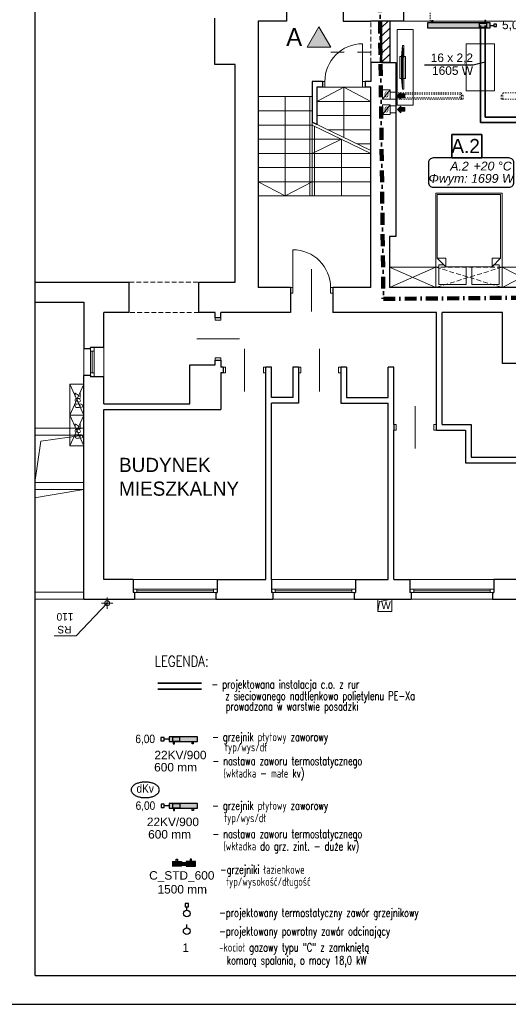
# Model space of a CAD drawing. Extents: x -220425 to -93252, y -20065 to 80294.
# Tile 2 of 103: x -198612 to -188269, y -18591 to 2255. Entities that reach past the tile are written whole.
import ezdxf
from ezdxf.lldxf.tags import DXFTag

# ---------------------------------------------------------------- set-up
doc = ezdxf.new("R2010")
doc.units = 0
doc.header["$MEASUREMENT"] = 0
doc.set_wipeout_variables(frame=1)
for name, pattern in [('Dashed', [564.444447, 282.222223, -282.222223]), ('Hidden Line', [50, 25, -25]), ('Krawędzie ukryte', [150, 100, -50]), ('Kreski i kropki', [450, 250, -100, 0, -100])]:
    doc.linetypes.add(name, pattern=pattern)
for name, color, linetype in [('#kan_san-op', 34, 'Continuous'), ('#opisy', 252, 'Continuous'), ('_TABELA', 7, 'Continuous'), ('Drzwi ArchiCAD', 7, 'Continuous'), ('IS_Opisy_działek_Therm', 252, 'SOLID'), ('IS_Text_Armatury_Therm', 7, 'Continuous'), ('IS_Text_Konstrukcji', 7, 'Continuous'), ('IS_Text_Odbiornikow_Therm', 7, 'Continuous')]:
    doc.layers.add(name, color=color, linetype=linetype)
for name, color, linetype, lineweight in [('#ks', 34, 'Continuous', 30), ('#rzędne ks w płycie', 1, 'Continuous', 5), ('Arch kominy_Nr_Pióra__1', 7, 'Continuous', 25), ('Arch kominy_Nr_Pióra__10', 134, 'Continuous', 18), ('Arch kominy_Nr_Pióra__21', 7, 'Continuous', 9), ('Arch opisy_Nr_Pióra__21', 7, 'Continuous', 9), ('Arch ściany nośne_Nr_Pióra__21', 7, 'Continuous', 9), ('Arch ściany nośne_Nr_Pióra__27', 7, 'Continuous', 30), ('INWENT KONST. DREWNIANA_Nr_Pióra__20', 1, 'Continuous', 100), ('INWENT OPISY_Nr_Pióra__21', 7, 'Continuous', 9), ('INWENT OPISY_Nr_Pióra__41', 7, 'Continuous', 15), ('INWENT RURY SPUSTOWE_Nr_Pióra__21', 7, 'Continuous', 9), ('INWENT WYPOSAŻENIE_Nr_Pióra__21', 7, 'Continuous', 9), ('INWENT. DRZWI_Nr_Pióra__101', 8, 'Continuous', 13), ('INWENT. DRZWI_Nr_Pióra__5', 7, 'Continuous', 13), ('INWENT. OKNA_Nr_Pióra__5', 7, 'Continuous', 13), ('INWENT.ŚCIANY_Nr_Pióra__1', 7, 'Continuous', 25), ('INWENT.ŚCIANY_Nr_Pióra__101', 8, 'Continuous', 13), ('INWENT.ŚCIANY_Nr_Pióra__5', 7, 'Continuous', 13), ('IS_Powrót', 5, 'DASH', 35), ('IS_Zasilanie', 1, 'SOLID', 35), ('Istniejące kominy_Nr_Pióra__5', 7, 'Continuous', 13), ('Istniejące schody_Nr_Pióra__101', 8, 'Continuous', 13), ('Istniejące schody_Nr_Pióra__5', 7, 'Continuous', 13), ('Istniejące stropy_Nr_Pióra__5', 7, 'Continuous', 13), ('PODKŁAD', 252, 'Continuous', 35), ('RAMKA', 255, 'Continuous', 35)]:
    doc.layers.add(name, color=color, linetype=linetype, lineweight=lineweight)
doc.layers.add('Arch okna_Nr_Pióra__4', color=7, linetype='Continuous', lineweight=9, true_color=0x029e21)
doc.layers.add('Arch wyposazenie_Nr_Pióra__9', color=7, linetype='Continuous', lineweight=13, true_color=0x3dad99)
for name, color, linetype, true_color in [('IS_Armatura_podłączeniowa_grz._dolnozas.', 7, 'SOLID', 0x000000), ('IS_Armatura_Therm', 7, 'SOLID', 0x000000), ('IS_Grzejniki_Plan_rzut', 7, 'SOLID', 0x000000)]:
    doc.layers.add(name, color=color, linetype=linetype, true_color=true_color)
doc.styles.add('GENERATED_STYLE_4', font='txt')
doc.styles.add('GENERATED_STYLE_6', font='txt')
doc.styles.add('ROMANS', font='romans.shx', dxfattribs={"width": 0.85, "height": 0.11})
doc.styles.get("Standard").update_dxf_attribs({"font": 'txt', "bigfont": 'BIGFONT.SHX'})
tags = doc.linetypes.add('DASH', pattern=[15, 10, -5]).pattern_tags.tags
tags[6:7] = [DXFTag(74, 4), DXFTag(75, 0), DXFTag(340, '0'), DXFTag(46, 0.0), DXFTag(50, 0.0), DXFTag(44, 0.0), DXFTag(45, 0.0)]
tags[4:5] = [DXFTag(74, 4), DXFTag(75, 0), DXFTag(340, '0'), DXFTag(46, 0.0), DXFTag(50, 0.0), DXFTag(44, 0.0), DXFTag(45, 0.0)]
tags = doc.linetypes.add('SOLID', pattern=[10, 10, 0]).pattern_tags.tags
tags[6:7] = [DXFTag(74, 4), DXFTag(75, 0), DXFTag(340, '0'), DXFTag(46, 0.0), DXFTag(50, 0.0), DXFTag(44, 0.0), DXFTag(45, 0.0)]
tags[4:5] = [DXFTag(74, 4), DXFTag(75, 0), DXFTag(340, '0'), DXFTag(46, 0.0), DXFTag(50, 0.0), DXFTag(44, 0.0), DXFTag(45, 0.0)]

# ---------------------------------------------------------------- blocks, each defined once
blk = doc.blocks.new('parter')
at = {"layer": 'Arch ściany nośne_Nr_Pióra__21', "linetype": 'Continuous'}
h = blk.add_hatch(dxfattribs=at)
h.set_pattern_fill('Common_Brick', color=252, style=0, pattern_type=2)
h.set_pattern_definition([(45, (0, 0), (-91.92388, 91.92388), [])])
h.paths.add_polyline_path([(-190772, 1345), (-190772, 2225), (-190952, 2225), (-190952, 1345)], flags=0)
at = {"color": 252}
for p, q in [((-189462, -667), (-189462, -173)), ((-189462, -173), (-188827, -173)), ((-188827, -173), (-188827, -667)), ((-188827, -667), (-189462, -667))]:
    blk.add_line(p, q, dxfattribs=at)
at = {"layer": 'Arch kominy_Nr_Pióra__1', "color": 252, "linetype": 'Continuous'}
for points in [[(-190542, 575), (-190612, 645), (-190542, 715)], [(-190462, 605), (-190542, 685), (-190462, 685)], [(-190542, 605), (-190542, 685), (-190462, 605)], [(-190542, 285), (-190612, 355), (-190542, 425)], [(-190462, 315), (-190542, 395), (-190462, 395)], [(-190542, 315), (-190542, 395), (-190462, 315)]]:
    blk.add_solid(points, dxfattribs=at)
at = {"layer": 'Arch kominy_Nr_Pióra__21', "color": 252, "linetype": 'Continuous'}
for p, q in [((-190772, 720), (-190652, 720)), ((-190652, 720), (-190652, 570)), ((-190542, 715), (-190612, 645)), ((-190612, 645), (-190542, 575)), ((-190542, 685), (-190542, 715)), ((-190462, 685), (-190542, 685)), ((-190462, 685), (-190462, 605)), ((-190772, 570), (-190652, 570)), ((-190772, 430), (-190652, 430)), ((-190652, 430), (-190652, 280)), ((-190542, 425), (-190612, 355)), ((-190462, 605), (-190542, 605)), ((-190542, 605), (-190542, 575)), ((-190542, 395), (-190542, 425)), ((-190772, 280), (-190652, 280)), ((-190612, 355), (-190542, 285)), ((-190462, 395), (-190542, 395)), ((-190462, 315), (-190542, 315)), ((-190542, 315), (-190542, 285)), ((-190462, 395), (-190462, 315))]:
    blk.add_line(p, q, dxfattribs=at)
at = {"layer": 'Arch okna_Nr_Pióra__4', "color": 252, "linetype": 'Continuous'}
blk.add_line((-190482, 2225), (-188172, 2225), dxfattribs=at)
at = {"layer": 'Arch opisy_Nr_Pióra__21', "color": 252, "linetype": 'Continuous'}
for p, q in [((-189462, -667), (-189462, -173)), ((-189462, -173), (-188827, -173)), ((-188827, -173), (-188827, -667)), ((-188827, -667), (-189462, -667))]:
    blk.add_line(p, q, dxfattribs=at)
at = {"layer": 'Arch wyposazenie_Nr_Pióra__9', "color": 252, "linetype": 'Continuous'}
for p, q in [((-190622, 2045), (-190282, 2045)), ((-190622, 445), (-190622, 2045)), ((-190282, 2045), (-190282, 445)), ((-190505, 1708), (-190530, 1476)), ((-190480, 1708), (-190505, 1708)), ((-190505, 782), (-190505, 1708)), ((-190480, 782), (-190480, 1708)), ((-188562, 1745), (-189162, 1745)), ((-189162, 1745), (-189162, 745)), ((-188562, 745), (-188562, 1745)), ((-190562, 1476), (-190562, 1013)), ((-190447, 1476), (-190562, 1476)), ((-190530, 1476), (-190530, 1013)), ((-190496, 1584), (-190496, 1646)), ((-190496, 1646), (-190490, 1646)), ((-190490, 1584), (-190496, 1584)), ((-190496, 1569), (-190490, 1569)), ((-190496, 1507), (-190496, 1569)), ((-190490, 1507), (-190496, 1507)), ((-190496, 1492), (-190490, 1492)), ((-190496, 1461), (-190496, 1492)), ((-190490, 1461), (-190496, 1461)), ((-190490, 1646), (-190490, 1584)), ((-190490, 1569), (-190490, 1507)), ((-190490, 1492), (-190490, 1461)), ((-190447, 1013), (-190447, 1476)), ((-190562, 1013), (-190447, 1013)), ((-190530, 1013), (-190505, 782)), ((-190505, 782), (-190480, 782)), ((-189162, 745), (-188562, 745)), ((-190282, 445), (-190622, 445)), ((-188402, -1415), (-189802, -1415)), ((-189802, -1415), (-189802, -3415)), ((-189102, -1445), (-189772, -1445)), ((-189772, -1445), (-189772, -2795)), ((-188432, -1445), (-189102, -1445)), ((-188432, -2795), (-188432, -1445)), ((-188402, -3415), (-188402, -1415)), ((-189772, -2795), (-189592, -2975)), ((-189772, -2795), (-189592, -2795)), ((-189592, -2975), (-189592, -2795)), ((-188432, -2795), (-188612, -2795)), ((-188612, -2975), (-188432, -2795)), ((-188612, -2975), (-188612, -2795)), ((-189802, -2985), (-190782, -2985)), ((-190782, -2985), (-189802, -3415)), ((-189802, -2985), (-190782, -3415)), ((-189632, -2935), (-189742, -2935)), ((-189742, -2935), (-189742, -3355)), ((-189592, -2975), (-189632, -2935)), ((-189592, -2975), (-189102, -2975)), ((-189162, -2975), (-189592, -2975)), ((-189162, -3355), (-189162, -2975)), ((-189102, -2975), (-188612, -2975)), ((-189042, -2975), (-189042, -3355)), ((-188612, -2975), (-189042, -2975)), ((-188572, -2935), (-188612, -2975)), ((-188462, -2935), (-188572, -2935)), ((-188462, -3355), (-188462, -2935)), ((-188402, -2985), (-187552, -3415)), ((-187552, -2985), (-188402, -3415)), ((-187552, -2985), (-188402, -2985)), ((-188402, -3415), (-189802, -3415)), ((-189742, -3355), (-189162, -3355)), ((-189042, -3355), (-188462, -3355))]:
    blk.add_line(p, q, dxfattribs=at)
at = {"layer": 'Arch wyposazenie_Nr_Pióra__9', "color": 252, "linetype": 'Krawędzie ukryte'}
for p, q in [((-188402, -2985), (-189802, -2985)), ((-188402, -2985), (-189802, -3415)), ((-189802, -2985), (-188402, -3415))]:
    blk.add_line(p, q, dxfattribs=at)
at = {"layer": 'Arch ściany nośne_Nr_Pióra__27', "color": 252, "linetype": 'Continuous'}
for p, q in [((-190952, 2225), (-190952, 1345)), ((-190772, 2225), (-190952, 2225)), ((-190772, 1345), (-190772, 2225)), ((-190952, 1345), (-190772, 1345))]:
    blk.add_line(p, q, dxfattribs=at)
at = {"layer": 'INWENT KONST. DREWNIANA_Nr_Pióra__20', "color": 252, "linetype": 'Kreski i kropki'}
for p, q in [((-190989, 2664), (-190912, -3657)), ((-190912, -3657), (-187590, -3628)), ((-187936, -13999), (-191082, -14019))]:
    blk.add_line(p, q, dxfattribs=at)
at = {"layer": 'INWENT OPISY_Nr_Pióra__21', "color": 252, "linetype": 'Continuous'}
for points in [[(-192282, 1670), (-192527, 1670), (-192282, 2106)], [(-192282, 1670), (-192282, 2106), (-192027, 1670)]]:
    blk.add_solid(points, dxfattribs=at)
at = {"layer": 'INWENT OPISY_Nr_Pióra__41', "color": 252, "linetype": 'Continuous'}
for p, q in [((-192527, 1670), (-192282, 2106)), ((-192282, 2106), (-192027, 1670)), ((-192527, 1670), (-192027, 1670))]:
    blk.add_line(p, q, dxfattribs=at)
at = {"layer": 'INWENT OPISY_Nr_Pióra__41', "color": 252, "linetype": 'Dashed'}
blk.add_line((-191182, 1570), (-192282, 1570), dxfattribs=at)
at = {"layer": 'INWENT RURY SPUSTOWE_Nr_Pióra__21', "color": 252, "linetype": 'Continuous'}
for p, q in [((-196762, -9980), (-196762, -10220)), ((-197418, -10787), (-196762, -10100)), ((-196642, -10100), (-196882, -10100)), ((-197880, -10787), (-197418, -10787))]:
    blk.add_line(p, q, dxfattribs=at)
blk.add_circle((-196762, -10100), 55, dxfattribs=at)
at = {"layer": 'INWENT WYPOSAŻENIE_Nr_Pióra__21', "color": 252, "linetype": 'Continuous'}
for p, q in [((-197552, -6115), (-197252, -5465)), ((-197252, -6115), (-197552, -5465)), ((-197552, -5465), (-197552, -6765)), ((-197252, -5465), (-197552, -5465)), ((-197252, -6765), (-197252, -5465)), ((-197552, -6765), (-197252, -6115)), ((-197252, -6115), (-197552, -6115)), ((-197252, -6765), (-197552, -6115)), ((-197552, -6765), (-197252, -6765)), ((-190732, -10015), (-191032, -10015)), ((-191032, -10015), (-191032, -10275)), ((-191032, -10275), (-190996, -10060)), ((-190996, -10060), (-190732, -10015)), ((-190732, -10275), (-190732, -10015)), ((-191032, -10275), (-190732, -10275))]:
    blk.add_line(p, q, dxfattribs=at)
at = {"layer": 'INWENT. DRZWI_Nr_Pióra__101', "color": 252, "linetype": 'Hidden Line'}
for p, q in [((-189222, 655), (-189262, 655)), ((-189222, 575), (-189222, 655)), ((-188422, 655), (-188382, 655)), ((-188422, 575), (-188422, 655)), ((-189262, 575), (-189222, 575)), ((-188382, 575), (-188422, 575))]:
    blk.add_line(p, q, dxfattribs=at)
at = {"layer": 'INWENT. DRZWI_Nr_Pióra__5', "color": 252, "linetype": 'Continuous'}
for p, q in [((-190972, 2225), (-190972, 1345)), ((-191352, 1745), (-191352, 945)), ((-192202, 945), (-192152, 945)), ((-192152, 945), (-192152, 825)), ((-191302, 945), (-191352, 945)), ((-191352, 945), (-191352, 825)), ((-192152, 825), (-192202, 825)), ((-191352, 825), (-191302, 825)), ((-192832, -2615), (-192832, -3415)), ((-192432, -3025), (-192432, -3925)), ((-192882, -3415), (-192832, -3415)), ((-192832, -3535), (-192882, -3535)), ((-192832, -3415), (-192832, -3535)), ((-191982, -3415), (-192032, -3415)), ((-192032, -3415), (-192032, -3535)), ((-192032, -3535), (-191982, -3535)), ((-194472, -4105), (-194472, -4055)), ((-194352, -4105), (-194472, -4105)), ((-194352, -4055), (-194352, -4105)), ((-193962, -4505), (-194862, -4505)), ((-193852, -4715), (-193852, -5615)), ((-192262, -4715), (-192262, -5615)), ((-194352, -4905), (-194472, -4905)), ((-194472, -4905), (-194472, -4955)), ((-194352, -4955), (-194352, -4905)), ((-194302, -5105), (-194252, -5105)), ((-194252, -5105), (-194252, -5225)), ((-193452, -5105), (-193452, -5225)), ((-193402, -5105), (-193452, -5105)), ((-192712, -5105), (-192662, -5105)), ((-192662, -5105), (-192662, -5225)), ((-191862, -5105), (-191862, -5225)), ((-191812, -5105), (-191862, -5105)), ((-194252, -5225), (-194302, -5225)), ((-193452, -5225), (-193402, -5225)), ((-192662, -5225), (-192712, -5225)), ((-191862, -5225), (-191812, -5225)), ((-190242, -5925), (-190242, -6825)), ((-190692, -6315), (-190642, -6315)), ((-190642, -6435), (-190692, -6435)), ((-190642, -6315), (-190642, -6435)), ((-189842, -6315), (-189842, -6435)), ((-189792, -6315), (-189842, -6315)), ((-189842, -6435), (-189792, -6435))]:
    blk.add_line(p, q, dxfattribs=at)
for centre, start, end in [((-191352, 945), 90, 180), ((-192832, -3415), 0, 90)]:
    blk.add_arc(centre, 800, start, end, dxfattribs=at)
at = {"layer": 'INWENT. OKNA_Nr_Pióra__5', "color": 252, "linetype": 'Continuous'}
for p, q in [((-197252, -5275), (-197252, -4715)), ((-197112, -5305), (-197112, -4685)), ((-197037, -4765), (-197112, -4765)), ((-197075, -5225), (-197075, -4765)), ((-197037, -5305), (-197037, -4685)), ((-196832, -5305), (-196832, -4685)), ((-197037, -5225), (-197112, -5225)), ((-194432, -9595), (-196212, -9595)), ((-191502, -9595), (-193282, -9595)), ((-188572, -9595), (-190352, -9595)), ((-194432, -9800), (-196212, -9800)), ((-194432, -9875), (-196212, -9875)), ((-196132, -9800), (-196132, -9875)), ((-194512, -9838), (-196132, -9838)), ((-194512, -9800), (-194512, -9875)), ((-191502, -9800), (-193282, -9800)), ((-191502, -9875), (-193282, -9875)), ((-193202, -9800), (-193202, -9875)), ((-191582, -9838), (-193202, -9838)), ((-191582, -9800), (-191582, -9875)), ((-188572, -9800), (-190352, -9800)), ((-188572, -9875), (-190352, -9875)), ((-190272, -9800), (-190272, -9875)), ((-188652, -9838), (-190272, -9838)), ((-188652, -9800), (-188652, -9875)), ((-194462, -10015), (-196182, -10015)), ((-191532, -10015), (-193252, -10015)), ((-188602, -10015), (-190322, -10015))]:
    blk.add_line(p, q, dxfattribs=at)
at = {"layer": 'INWENT.ŚCIANY_Nr_Pióra__1', "color": 252, "linetype": 'Continuous'}
for p, q in [((-192962, 2645), (-192962, 2225)), ((-191762, 2645), (-191762, 2225)), ((-190482, 2225), (-190482, 2645)), ((-194482, 1305), (-194482, 2285)), ((-193562, 2225), (-193562, -3415)), ((-192962, 2225), (-193562, 2225)), ((-191762, 2225), (-191182, 2225)), ((-190772, 2225), (-191182, 2225)), ((-190482, 2225), (-190772, 2225)), ((-194052, 1305), (-194482, 1305)), ((-194052, -3305), (-194052, 1305)), ((-191182, 1345), (-191182, 945)), ((-190772, 1345), (-191182, 1345)), ((-190772, 1345), (-190652, 1345)), ((-190652, 1345), (-190652, -2335)), ((-192422, 945), (-192422, 85)), ((-192202, 945), (-192422, 945)), ((-192202, 945), (-192202, 825)), ((-191182, 945), (-191302, 945)), ((-191302, 945), (-191302, 825)), ((-192322, 825), (-192322, 36)), ((-192202, 825), (-192322, 825)), ((-191182, 825), (-191302, 825)), ((-191182, -3415), (-191182, 825)), ((-192322, 36), (-192422, 85)), ((-190782, -2335), (-190782, -3415)), ((-190652, -2335), (-190782, -2335)), ((-200052, -3305), (-196902, -3305)), ((-196902, -3305), (-196292, -3305)), ((-196292, -3945), (-196292, -3305)), ((-194822, -3945), (-194822, -3305)), ((-194822, -3305), (-194052, -3305)), ((-192882, -3415), (-193562, -3415)), ((-192882, -3415), (-192882, -3945)), ((-191982, -3415), (-191982, -3945)), ((-191182, -3415), (-191982, -3415)), ((-187372, -3415), (-190782, -3415)), ((-200472, -3725), (-197252, -3725)), ((-197252, -3725), (-197252, -4715)), ((-196832, -4685), (-196832, -3945)), ((-196292, -3945), (-196832, -3945)), ((-194472, -3945), (-194822, -3945)), ((-194472, -4055), (-194472, -3945)), ((-194352, -4055), (-194352, -3945)), ((-192882, -3945), (-194352, -3945)), ((-189792, -3945), (-191982, -3945)), ((-189792, -6435), (-189792, -3945)), ((-188392, -3945), (-189672, -3945)), ((-189672, -6315), (-189672, -3945)), ((-188392, -5025), (-188392, -3945)), ((-194352, -4055), (-194472, -4055)), ((-197112, -4715), (-197252, -4715)), ((-196832, -4685), (-197112, -4685)), ((-197112, -4715), (-197112, -4685)), ((-194472, -5055), (-194472, -4955)), ((-194472, -4955), (-194352, -4955)), ((-194352, -4955), (-194352, -5105)), ((-195012, -5875), (-195012, -5055)), ((-195012, -5055), (-194472, -5055)), ((-194302, -5105), (-194352, -5105)), ((-194302, -5105), (-194302, -5225)), ((-193402, -9595), (-193402, -5105)), ((-193282, -5105), (-193402, -5105)), ((-193282, -5745), (-193282, -5105)), ((-192712, -5105), (-192832, -5105)), ((-192832, -5105), (-192832, -5745)), ((-192712, -5105), (-192712, -5865)), ((-191812, -5105), (-191812, -5865)), ((-191692, -5105), (-191812, -5105)), ((-191692, -5105), (-191692, -5745)), ((-190692, -5105), (-190812, -5105)), ((-190812, -5745), (-190812, -5105)), ((-190692, -6315), (-190692, -5105)), ((-187692, -5025), (-188392, -5025)), ((-197112, -5275), (-197252, -5275)), ((-197252, -10015), (-197252, -5275)), ((-197112, -5275), (-197112, -5305)), ((-196832, -5305), (-197112, -5305)), ((-196832, -5875), (-196832, -5305)), ((-194352, -5225), (-194352, -5995)), ((-194302, -5225), (-194352, -5225)), ((-192832, -5745), (-193282, -5745)), ((-191692, -5745), (-190812, -5745)), ((-196832, -5875), (-195012, -5875)), ((-196832, -9595), (-196832, -5995)), ((-196832, -5995), (-194352, -5995)), ((-193282, -9595), (-193282, -5865)), ((-192712, -5865), (-193282, -5865)), ((-191812, -5865), (-190812, -5865)), ((-190812, -9595), (-190812, -5865)), ((-190692, -6315), (-190692, -6435)), ((-190692, -9595), (-190692, -6435)), ((-189792, -6435), (-189172, -6435)), ((-189672, -6315), (-189052, -6315)), ((-189172, -6435), (-189172, -7125)), ((-189052, -6315), (-189052, -7005)), ((-189052, -7005), (-187692, -7005)), ((-189172, -7125), (-187692, -7125)), ((-196212, -9595), (-196832, -9595)), ((-196212, -9595), (-196212, -9875)), ((-194432, -9595), (-194432, -9875)), ((-194432, -9595), (-193402, -9595)), ((-193282, -9595), (-193282, -9875)), ((-191502, -9595), (-191502, -9875)), ((-191502, -9595), (-190812, -9595)), ((-190692, -9595), (-190352, -9595)), ((-190352, -9595), (-190352, -9875)), ((-188572, -9595), (-188572, -9875)), ((-187692, -9595), (-188572, -9595)), ((-196182, -9875), (-196212, -9875)), ((-196182, -9875), (-196182, -10015)), ((-194462, -9875), (-194462, -10015)), ((-194462, -9875), (-194432, -9875)), ((-193252, -9875), (-193282, -9875)), ((-193252, -9875), (-193252, -10015)), ((-191532, -9875), (-191532, -10015)), ((-191532, -9875), (-191502, -9875)), ((-190322, -9875), (-190352, -9875)), ((-190322, -9875), (-190322, -10015)), ((-188602, -9875), (-188602, -10015)), ((-188602, -9875), (-188572, -9875)), ((-197252, -10015), (-196182, -10015)), ((-194462, -10015), (-193252, -10015)), ((-191532, -10015), (-190322, -10015)), ((-188602, -10015), (-187372, -10015))]:
    blk.add_line(p, q, dxfattribs=at)
at = {"layer": 'INWENT.ŚCIANY_Nr_Pióra__101', "color": 252, "linetype": 'Hidden Line'}
for p, q in [((-189922, 2225), (-189922, 2645)), ((-189922, 2225), (-190482, 2225)), ((-190652, 705), (-189262, 705)), ((-190652, 680), (-189287, 680)), ((-189287, 680), (-189287, 600)), ((-189262, 705), (-189262, 575)), ((-188382, 705), (-187532, 705)), ((-188382, 575), (-188382, 705)), ((-189287, 600), (-190652, 600)), ((-189262, 575), (-190652, 575)), ((-188382, 575), (-187532, 575))]:
    blk.add_line(p, q, dxfattribs=at)
at = {"layer": 'INWENT.ŚCIANY_Nr_Pióra__5', "color": 252, "linetype": 'Krawędzie ukryte'}
for p, q in [((-191182, 1345), (-191182, 2225)), ((-190772, 1345), (-190772, 2225))]:
    blk.add_line(p, q, dxfattribs=at)
at = {"layer": 'INWENT.ŚCIANY_Nr_Pióra__5', "color": 252, "linetype": 'Continuous'}
for p, q in [((-197252, -6395), (-198442, -6395)), ((-198442, -6395), (-198442, -7545)), ((-198292, -6545), (-198292, -7545)), ((-197252, -6545), (-198292, -6545)), ((-198166, -6666), (-198292, -7545)), ((-197252, -6545), (-198166, -6666)), ((-198442, -7545), (-198742, -7545)), ((-198592, -7695), (-198592, -9865)), ((-197252, -7695), (-198592, -7695)), ((-197252, -7695), (-198466, -7899)), ((-197252, -7545), (-198292, -7545)), ((-198466, -7899), (-198592, -9865)), ((-198592, -9865), (-197252, -9865)), ((-198742, -10015), (-197252, -10015))]:
    blk.add_line(p, q, dxfattribs=at)
at = {"layer": 'Istniejące kominy_Nr_Pióra__5', "color": 252, "linetype": 'Continuous'}
for p, q in [((-190932, 770), (-190772, 770)), ((-190932, 570), (-190932, 770)), ((-190932, 570), (-190772, 770)), ((-190772, 570), (-190772, 770)), ((-190772, 720), (-190652, 720)), ((-190932, 570), (-190772, 570)), ((-190932, 450), (-190772, 450)), ((-190932, 250), (-190932, 450)), ((-190932, 250), (-190772, 450)), ((-190772, 570), (-190652, 570)), ((-190772, 250), (-190772, 450)), ((-190772, 430), (-190652, 430)), ((-190932, 250), (-190772, 250)), ((-190772, 280), (-190652, 280))]:
    blk.add_line(p, q, dxfattribs=at)
at = {"layer": 'Istniejące schody_Nr_Pióra__101', "color": 252, "linetype": 'Hidden Line'}
for p, q in [((-187552, -16465), (-191052, -16465)), ((-187182, -16715), (-191052, -16715))]:
    blk.add_line(p, q, dxfattribs=at)
at = {"layer": 'Istniejące schody_Nr_Pióra__5', "color": 252, "linetype": 'Continuous'}
for p, q in [((-191182, 825), (-192322, 825)), ((-191752, 825), (-192322, 525)), ((-191752, -239), (-191752, 825)), ((-191752, 825), (-191182, 525)), ((-192422, 625), (-193562, 625)), ((-192992, 625), (-192992, -1475)), ((-192472, -1475), (-192472, 625)), ((-192422, -1475), (-192422, 625)), ((-191182, 525), (-192322, 525)), ((-192422, 325), (-193562, 325)), ((-191182, 225), (-192322, 225)), ((-192422, 25), (-193562, 25)), ((-192422, 85), (-191182, -515)), ((-192422, 25), (-191182, -575)), ((-192372, -1475), (-192372, 1)), ((-191182, -75), (-192092, -75)), ((-192422, -275), (-193562, -275)), ((-191802, -275), (-192422, -575)), ((-191802, -275), (-192422, -275)), ((-191802, -1475), (-191802, -275)), ((-191182, -375), (-191472, -375)), ((-192422, -575), (-193562, -575)), ((-191182, -575), (-192422, -575)), ((-192422, -875), (-193562, -875)), ((-191182, -875), (-192422, -875)), ((-192422, -1175), (-193562, -1175)), ((-192992, -1475), (-193562, -1175)), ((-192992, -1475), (-192422, -1175)), ((-191182, -1175), (-192422, -1175)), ((-192422, -1475), (-193562, -1475)), ((-191182, -1475), (-192422, -1475))]:
    blk.add_line(p, q, dxfattribs=at)
at = {"layer": 'Istniejące stropy_Nr_Pióra__5', "color": 252, "linetype": 'Krawędzie ukryte'}
for p, q in [((-196292, -3305), (-194822, -3305)), ((-194822, -3945), (-196292, -3945))]:
    blk.add_line(p, q, dxfattribs=at)
at = {"layer": 'Arch kominy_Nr_Pióra__10', "color": 252, "linetype": 'Continuous', "style": 'GENERATED_STYLE_6'}
for p in [(-190892, 612), (-190892, 292)]:
    blk.add_text('0', height=120, dxfattribs=at).set_placement(p)
at = {"layer": 'Arch opisy_Nr_Pióra__21', "color": 252, "linetype": 'Continuous', "style": 'GENERATED_STYLE_4'}
blk.add_text('A.2', height=300, dxfattribs=at).set_placement((-189473, -570))
at = {"layer": 'INWENT OPISY_Nr_Pióra__21', "color": 252, "linetype": 'Continuous', "style": 'GENERATED_STYLE_6'}
for s, height, p in [('A', 380, (-192971, 1697)), ('BUDYNEK', 300, (-196510, -7321)), ('MIESZKALNY', 300, (-196510, -7824)), ('W', 160, (-190959, -10223))]:
    blk.add_text(s, height=height, dxfattribs=at).set_placement(p)
for s, height, rotation, p in [('gaz', 160, 90, (-197322, -5977)), ('gaz', 160, 90, (-197322, -6627)), ('dz. nr 375/3', 300, 0.4183, (-190159, -13967)), ('dz. nr 375/5', 300, 0.4183, (-190155, -14461))]:
    blk.add_text(s, height=height, rotation=rotation, dxfattribs=at).set_placement(p)
at = {"layer": 'INWENT RURY SPUSTOWE_Nr_Pióra__21', "color": 252, "linetype": 'Continuous', "style": 'GENERATED_STYLE_6'}
for s, p in [('110', (-197474, -10308)), ('RS', (-197516, -10579))]:
    blk.add_text(s, height=160, rotation=180, dxfattribs=at).set_placement(p)
blk = doc.blocks.new('A$C382C6C0C')
at = {"layer": '#ks', "color": 7, "lineweight": -3}
for p, q in [((0, -2848), (0, 0)), ((0, -2848), (3890.5, -2848)), ((-248.5, -2909), (3951.5, -2909))]:
    blk.add_line(p, q, dxfattribs=at)
blk = doc.blocks.new('A$C689C700D')
at = {"layer": '#ks', "color": 1, "lineweight": 35, "xscale": 10, "yscale": 10, "zscale": 10}
blk.add_blockref('A$C382C6C0C', (-37653, 28364), dxfattribs=at)
blk = doc.blocks.new('A$C68A3096F')
at = {"layer": 'RAMKA'}
blk.add_blockref('A$C689C700D', (2590, 0), dxfattribs=at)

msp = doc.modelspace()

# ---------------------------------------------------------------- hatches: boundary and pattern name
at = {"layer": 'IS_Grzejniki_Plan_rzut', "ltscale": 10}
msp.add_hatch(color=1, dxfattribs=at).paths.add_polyline_path([(-188656, 2185), (-189976, 2185), (-189976, 2085), (-188656, 2085)])

# ---------------------------------------------------------------- linework, layer by layer
at = {"layer": 'IS_Armatura_podłączeniowa_grz._dolnozas.', "ltscale": 10}
for p, q in [((-188726, 2175), (-188886, 2175)), ((-188886, 2175), (-188886, 2095)), ((-188886, 2095), (-188726, 2095)), ((-188726, 2095), (-188726, 2175)), ((-188726, 2175), (-188726, 2175))]:
    msp.add_line(p, q, dxfattribs=at)
at = {"layer": 'IS_Armatura_Therm', "ltscale": 10}
for p, q in [((-188656, 2135), (-188574, 2135)), ((-188519, 2162), (-188574, 2162)), ((-188574, 2162), (-188574, 2107)), ((-188574, 2107), (-188519, 2107)), ((-188519, 2107), (-188519, 2162))]:
    msp.add_line(p, q, dxfattribs=at)
at = {"layer": 'IS_Grzejniki_Plan_rzut', "color": 1, "ltscale": 10}
for p, q in [((-188656, 2185), (-189976, 2185)), ((-189976, 2185), (-189976, 2085)), ((-189976, 2085), (-188656, 2085)), ((-189889, 2185), (-189889, 2235)), ((-189889, 2235), (-189864, 2235)), ((-189864, 2235), (-189864, 2185)), ((-188744, 2235), (-188769, 2235)), ((-188769, 2235), (-188769, 2185)), ((-188744, 2185), (-188744, 2235)), ((-188656, 2085), (-188656, 2185)), ((-188656, 2185), (-188656, 2185))]:
    msp.add_line(p, q, dxfattribs=at)
at = {"layer": 'IS_Opisy_działek_Therm', "color": 18, "ltscale": 10, "true_color": 0x000000}
for p, q in [((-189016, 1289), (-190046, 1289)), ((-188756, 1354), (-189016, 1289))]:
    msp.add_line(p, q, dxfattribs=at)
at = {"layer": 'IS_Powrót', "ltscale": 10}
for p, q in [((-188756, 191), (-188756, 2135)), ((-185932, 191), (-188756, 191))]:
    msp.add_line(p, q, dxfattribs=at)
at = {"layer": 'IS_Text_Konstrukcji', "color": 18, "linetype": 'SOLID', "ltscale": 10, "true_color": 0x000000}
msp.add_lwpolyline([(-189857, -1293), (-188254, -1293, 0.414214), (-188151, -1189), (-188151, -776, 0.414214), (-188254, -673), (-189857, -673, 0.414214), (-189961, -776), (-189961, -1189, 0.414214), (-189857, -1293)], format="xyb", dxfattribs=at)
at = {"layer": 'IS_Zasilanie', "ltscale": 10}
for p, q in [((-188856, 78), (-188856, 2135)), ((-186000, 78), (-188856, 78))]:
    msp.add_line(p, q, dxfattribs=at)

# ---------------------------------------------------------------- block references
at = {"layer": 'PODKŁAD'}
msp.add_blockref('parter', (0, 0), dxfattribs=at)
msp.add_blockref('parter', (0, 0), dxfattribs=at)

# ---------------------------------------------------------------- texts
at = {"layer": 'IS_Opisy_działek_Therm', "color": 18, "ltscale": 10, "true_color": 0x000000, "char_height": 180}
for s, insert, attachment_point in [('\\fArial|b0|i0;16 x 2,2', (-189016, 1325), 9), ('\\fArial|b0|i0;1605 W', (-189016, 1267), 3)]:
    msp.add_mtext(s, dxfattribs=dict(at, insert=insert, attachment_point=attachment_point))
at = {"layer": 'IS_Text_Armatury_Therm', "color": 18, "linetype": 'SOLID', "ltscale": 10, "true_color": 0x000000, "insert": (-187912, 2021), "char_height": 180, "attachment_point": 9}
msp.add_mtext('\\fArial|b0|i0;5,00  ', dxfattribs=at)
at = {"layer": 'IS_Text_Konstrukcji', "color": 18, "linetype": 'SOLID', "ltscale": 10, "true_color": 0x000000, "char_height": 187.2}
for s, insert, attachment_point in [('\\fArial|b0|i1;A.2', (-189106, -940), 9), ('\\fArial|b0|i1;+20 °C', (-189006, -940), 7), ('\\fArial|b0|i1;Φwym: 1699 W', (-189056, -1012), 2)]:
    msp.add_mtext(s, dxfattribs=dict(at, insert=insert, attachment_point=attachment_point))

# ---------------------------------------------------------------- next in the draw order: wipeouts: each hides what was drawn before it
msp.add_wipeout([(-196055, -11065), (-180192, -11065), (-180192, -17981), (-196055, -17981)]).dxf.layer = 'Drzwi ArchiCAD'

# ---------------------------------------------------------------- next in the draw order: hatches: boundary and pattern name
at = {"layer": 'IS_Grzejniki_Plan_rzut', "ltscale": 10}
for points in [[(-195450, -13027), (-194851, -13027), (-194851, -12927), (-195450, -12927)], [(-195446, -14439), (-194847, -14439), (-194847, -14339), (-195446, -14339)]]:
    msp.add_hatch(color=1, dxfattribs=at).paths.add_polyline_path(points)
at = {"layer": 'IS_Grzejniki_Plan_rzut'}
for points in [[(-195387, -15569), (-195188, -15569), (-195188, -15669), (-195387, -15669)], [(-195088, -15594), (-195188, -15594), (-195188, -15644), (-195088, -15644)], [(-194888, -15569), (-195088, -15569), (-195088, -15669), (-194888, -15669)]]:
    msp.add_hatch(color=1, dxfattribs=at).paths.add_polyline_path(points)

# ---------------------------------------------------------------- next in the draw order: linework, layer by layer
at = {"layer": '#opisy', "color": 7}
for p, q in [((-195040, -16455), (-195110, -16455)), ((-195110, -16455), (-195110, -16525)), ((-195040, -16525), (-195040, -16455)), ((-195110, -16525), (-195040, -16525)), ((-195075, -16596), (-195075, -16525)), ((-195076, -16972), (-195076, -16901))]:
    msp.add_line(p, q, dxfattribs=at)
for centre in [(-195075, -16667), (-195076, -17043)]:
    msp.add_ellipse(centre, major_axis=(70.7, 0), ratio=1, dxfattribs=at)
for points, knots in [([(-195955, -13885), (-195969, -13885), (-195998, -13886), (-196040, -13891), (-196080, -13900), (-196117, -13911), (-196150, -13925), (-196180, -13941), (-196205, -13959), (-196226, -13980), (-196241, -14002), (-196251, -14026), (-196253, -14043), (-196253, -14051)], [0, 0, 0, 0, 44.221026, 86.715235, 127.290094, 165.750025, 201.915768, 235.650682, 266.898665, 295.740232, 322.472627, 347.708476, 372.45223, 372.45223, 372.45223, 372.45223]), ([(-195656, -14051), (-195656, -14043), (-195658, -14026), (-195668, -14002), (-195684, -13980), (-195704, -13959), (-195730, -13941), (-195759, -13925), (-195793, -13911), (-195829, -13900), (-195869, -13891), (-195911, -13886), (-195940, -13885), (-195955, -13885)], [0, 0, 0, 0, 24.743753, 49.979603, 76.711998, 105.553565, 136.801548, 170.536462, 206.702205, 245.162135, 285.736995, 328.231204, 372.45223, 372.45223, 372.45223, 372.45223]), ([(-196253, -14051), (-196253, -14059), (-196251, -14076), (-196241, -14100), (-196226, -14122), (-196205, -14142), (-196180, -14160), (-196150, -14177), (-196117, -14191), (-196080, -14202), (-196040, -14210), (-195998, -14215), (-195969, -14216), (-195955, -14216)], [0, 0, 0, 0, 24.743753, 49.979603, 76.711998, 105.553565, 136.801548, 170.536462, 206.702205, 245.162135, 285.736995, 328.231204, 372.45223, 372.45223, 372.45223, 372.45223]), ([(-195955, -14216), (-195940, -14216), (-195911, -14215), (-195869, -14210), (-195829, -14202), (-195793, -14191), (-195759, -14177), (-195730, -14160), (-195704, -14142), (-195684, -14122), (-195668, -14100), (-195658, -14076), (-195656, -14059), (-195656, -14051)], [0, 0, 0, 0, 44.221026, 86.715235, 127.290094, 165.750025, 201.915768, 235.650682, 266.898665, 295.740232, 322.472627, 347.708476, 372.45223, 372.45223, 372.45223, 372.45223])]:
    msp.add_open_spline(points, degree=3, knots=knots, dxfattribs=at)
at = {"layer": 'IS_Armatura_podłączeniowa_grz._dolnozas.', "ltscale": 10}
for p, q in [((-195220, -12937), (-195380, -12937)), ((-195380, -12937), (-195380, -13017)), ((-195380, -13017), (-195220, -13017)), ((-195220, -13017), (-195220, -12937)), ((-195216, -14349), (-195376, -14349)), ((-195376, -14349), (-195376, -14429)), ((-195216, -14429), (-195216, -14349)), ((-195376, -14429), (-195216, -14429))]:
    msp.add_line(p, q, dxfattribs=at)
at = {"layer": 'IS_Armatura_Therm', "color": 7, "ltscale": 10}
for p, q in [((-195555, -12942), (-195625, -12942)), ((-195625, -12942), (-195625, -13012)), ((-195625, -13012), (-195555, -13012)), ((-195555, -13012), (-195555, -12942)), ((-195450, -12977), (-195555, -12977)), ((-195551, -14354), (-195620, -14354)), ((-195620, -14354), (-195620, -14424)), ((-195551, -14424), (-195551, -14354)), ((-195620, -14424), (-195551, -14424)), ((-195446, -14389), (-195551, -14389))]:
    msp.add_line(p, q, dxfattribs=at)
at = {"layer": 'IS_Grzejniki_Plan_rzut', "color": 1, "ltscale": 10}
for p, q in [((-194851, -12927), (-195450, -12927)), ((-195450, -12927), (-195450, -13027)), ((-195450, -13027), (-194851, -13027)), ((-195363, -13027), (-195363, -13077)), ((-195363, -13077), (-195338, -13077)), ((-195338, -13077), (-195338, -13027)), ((-194963, -13077), (-194963, -13027)), ((-194938, -13077), (-194963, -13077)), ((-194938, -13027), (-194938, -13077)), ((-194851, -13027), (-194851, -12927)), ((-194847, -14339), (-195446, -14339)), ((-195446, -14339), (-195446, -14439)), ((-194847, -14439), (-194847, -14339)), ((-195446, -14439), (-194847, -14439)), ((-195358, -14439), (-195358, -14489)), ((-195358, -14489), (-195333, -14489)), ((-195333, -14489), (-195333, -14439)), ((-194959, -14489), (-194959, -14439)), ((-194934, -14489), (-194959, -14489)), ((-194934, -14439), (-194934, -14489))]:
    msp.add_line(p, q, dxfattribs=at)
at = {"layer": 'IS_Grzejniki_Plan_rzut', "color": 1}
for p, q in [((-195387, -15569), (-195188, -15569)), ((-195300, -15569), (-195300, -15519)), ((-195300, -15519), (-195275, -15519)), ((-195275, -15519), (-195275, -15569)), ((-195188, -15569), (-195188, -15669)), ((-195088, -15594), (-195188, -15594)), ((-194888, -15569), (-195088, -15569)), ((-195088, -15569), (-195088, -15669)), ((-194975, -15519), (-195000, -15519)), ((-195000, -15519), (-195000, -15569)), ((-194975, -15569), (-194975, -15519)), ((-194888, -15669), (-194888, -15569)), ((-195188, -15669), (-195387, -15669)), ((-195188, -15644), (-195088, -15644)), ((-195088, -15669), (-194888, -15669))]:
    msp.add_line(p, q, dxfattribs=at)
at = {"layer": 'IS_Powrót', "color": 5, "ltscale": 10}
msp.add_line((-194765, -11922), (-195688, -11922), dxfattribs=at)
at = {"layer": 'IS_Zasilanie', "color": 1, "ltscale": 10}
msp.add_line((-195688, -11793), (-194765, -11793), dxfattribs=at)

# ---------------------------------------------------------------- next in the draw order: texts
at = {"layer": '#opisy', "color": 7, "style": 'ROMANS', "width": 0.7}
for s, height, p in [('- projektowana instalacja c.o. z rur ', 179.69, (-194550, -11906)), ('z sieciowanego nadtlenkowo polietylenu PE-Xa', 179.69, (-194259, -12149)), ('prowadzona w warstwie posadzki', 179.69, (-194251, -12373)), ('- grzejnik płytowy zaworowy ', 179.69, (-194537, -13021)), ('typ/wys/dł', 179.7, (-194269, -13236)), ('- nastawa zaworu termostatycznego', 179.69, (-194530, -13529)), ('(wkładka - małe kv)', 179.69, (-194298, -13790)), ('- grzejnik płytowy zaworowy ', 179.69, (-194536, -14474)), (' typ/wys/dł', 179.69, (-194373, -14735)), ('- nastawa zaworu termostatycznego', 179.69, (-194530, -15072)), (' (wkładka do grz. zint. - duże kv)', 179.69, (-194386, -15333)), ('-grzejniki łazienkowe ', 179.69, (-194371, -15828)), (' typ/wysokość/długość', 179.69, (-194333, -16082)), ('-projektowany termostatyczny zawór grzejnikowy ', 179.69, (-194387, -16742)), ('-projektowany powrotny zawór odcinający', 179.69, (-194387, -17133)), ('-kocioł gazowy typu "C" z zamkniętą', 180, (-194390, -17476)), ('komorą spalania, o mocy 18,0 kW', 180, (-194229, -17750))]:
    msp.add_text(s, height=height, dxfattribs=at).set_placement(p)
at = {"layer": '#opisy', "color": 7, "char_height": 179.69, "style": 'ROMANS'}
for s, insert, attachment_point in [('\\fArial|b0|i0;6,00  ', (-195748, -13095), 9), ('\\fArial|b0|i0;dKv', (-195955, -13933), 2), ('\\fArial|b0|i0;6,00  ', (-195743, -14507), 9)]:
    msp.add_mtext(s, dxfattribs=dict(at, insert=insert, attachment_point=attachment_point))
at = {"layer": '#rzędne ks w płycie', "color": 7, "lineweight": 0, "insert": (-195088, -17302), "char_height": 180, "width": 378.03, "attachment_point": 2, "style": 'ROMANS'}
msp.add_mtext('\\pxi0,l0,r0.100142;{\\C7;\\fArial|b0|i0;\\W1;1}\\fArial|b0|i0;\\W1; ', dxfattribs=at)
at = {"layer": 'IS_Text_Odbiornikow_Therm', "color": 21, "style": 'ROMANS', "width": 0.8}
msp.add_text('LEGENDA:', height=226.3, dxfattribs=at).set_placement((-195755, -11440))
at = {"layer": 'IS_Text_Odbiornikow_Therm', "color": 18, "linetype": 'SOLID', "ltscale": 0.01, "true_color": 0x000000, "char_height": 179.69, "attachment_point": 9}
for s, insert in [('{\\fArial|b0|i0|c238|p34;22KV/900}', (-194657, -13406)), ('\\fArial|b0|i0;600 mm', (-194859, -13664)), ('{\\fArial|b0|i0|c238|p34;22KV/900}', (-194817, -14821)), ('\\fArial|b0|i0;600 mm', (-194986, -15085)), ('\\fArial|b0|i0|c238|p34;C_STD_600', (-194490, -16004)), ('\\fArial|b0|i0;1500 mm', (-194648, -16248))]:
    msp.add_mtext(s, dxfattribs=dict(at, insert=insert))

# ---------------------------------------------------------------- next in the draw order: wipeouts: each hides what was drawn before it
at = {"ltscale": 10}
msp.add_wipeout([(-200770, 11109), (-158770, 11109), (-159380, 10499), (-198285, 10499), (-198285, -17981), (-159380, -17981), (-158770, -18591), (-200770, -18591)], dxfattribs=at).dxf.layer = '#kan_san-op'

# ---------------------------------------------------------------- next in the draw order: block references
at = {"layer": '_TABELA', "color": 7}
msp.add_blockref('A$C68A3096F', (-163222, -17865), dxfattribs=at)

doc.saveas('drawing.dxf')
